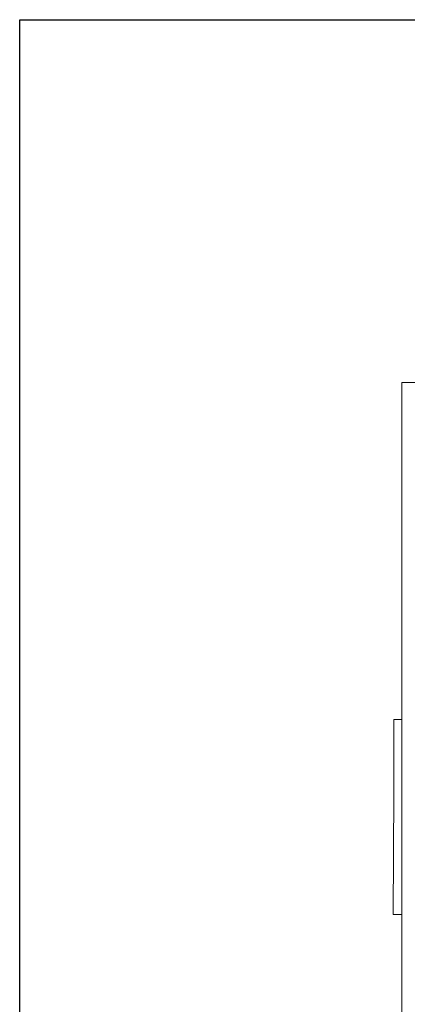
# Model space of a CAD drawing. Extents: x 280060 to 689961, y 120405 to 160329.
# Tile 46 of 85: x 655817 to 656532, y 158512 to 160329. Entities that reach past the tile are written whole.
import ezdxf

# ---------------------------------------------------------------- set-up
doc = ezdxf.new("R2010")
doc.units = 0
doc.header["$MEASUREMENT"] = 0
doc.layers.add('KAM-pro Biała Zarys', color=7, linetype='CONTINUOUS', lineweight=9)
doc.layers.add('KAM-pro Podkład Sanitarny', color=253, linetype='CONTINUOUS', lineweight=25)

msp = doc.modelspace()

# ---------------------------------------------------------------- linework, layer by layer
at = {"layer": 'KAM-pro Biała Zarys', "lineweight": 25}
msp.add_lwpolyline([(655816.5, 160328.8), (662116.5, 160328.8), (662116.5, 157358.8), (655816.5, 157358.8)], close=True, dxfattribs=at)
at = {"layer": 'KAM-pro Podkład Sanitarny', "lineweight": 20, "ltscale": 13}
for p, q in [((656521.9, 158056.4), (656521.9, 159659.4)), ((656521.9, 159659.4), (656707.9, 159659.4)), ((656521.9, 159659.4), (656707.9, 159659.4)), ((656506.9, 158902.5), (656506.9, 159037.5)), ((656521.9, 159037.5), (656506.9, 159037.5)), ((656521.9, 158899.5), (656521.9, 159004.5)), ((656505.7, 158677.5), (656506.9, 158902.5)), ((656521.9, 158704.5), (656521.9, 158809.5)), ((656505.7, 158677.5), (656521.9, 158677.5))]:
    msp.add_line(p, q, dxfattribs=at)

doc.saveas('drawing.dxf')
